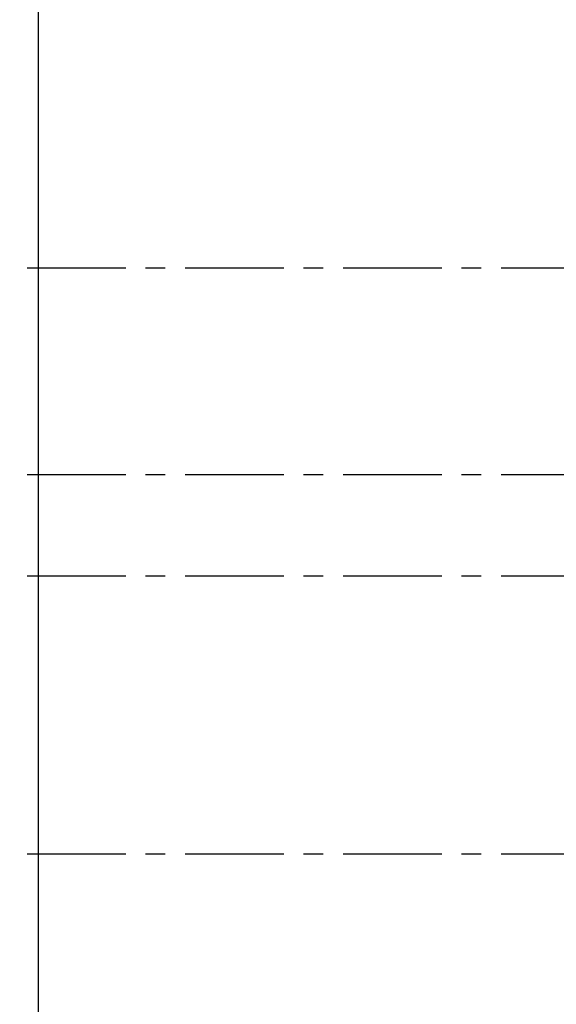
# Model space of a CAD drawing. Extents: x 41755 to 123924, y -112333 to 86187.
# Tile 76 of 256: x 101187 to 101527, y -62706 to -62083. Entities that reach past the tile are written whole.
import ezdxf

# ---------------------------------------------------------------- set-up
doc = ezdxf.new("R2010")
doc.units = 0
doc.header["$LTSCALE"] = 50
doc.linetypes.add('CENTER', pattern=[2, 1.25, -0.25, 0.25, -0.25])
doc.layers.add('Os-osie glowne', color=1, linetype='CENTER')
doc.layers.add('Pzt-chodniki', color=8, linetype='CONTINUOUS')

msp = doc.modelspace()

# ---------------------------------------------------------------- linework, layer by layer
at = {"layer": 'Os-osie glowne'}
for points in [[(99691.966, -62240.031), (102917.643, -62240.031)], [(99691.966, -62371.031), (102917.643, -62371.031)], [(99691.966, -62435.031), (102917.643, -62435.031)], [(99691.966, -62611.031), (102917.643, -62611.031)]]:
    msp.add_lwpolyline(points, dxfattribs=at)
at = {"layer": 'Pzt-chodniki'}
msp.add_line((101198.966, -61825.031), (101198.966, -62925.027), dxfattribs=at)

doc.saveas('drawing.dxf')
